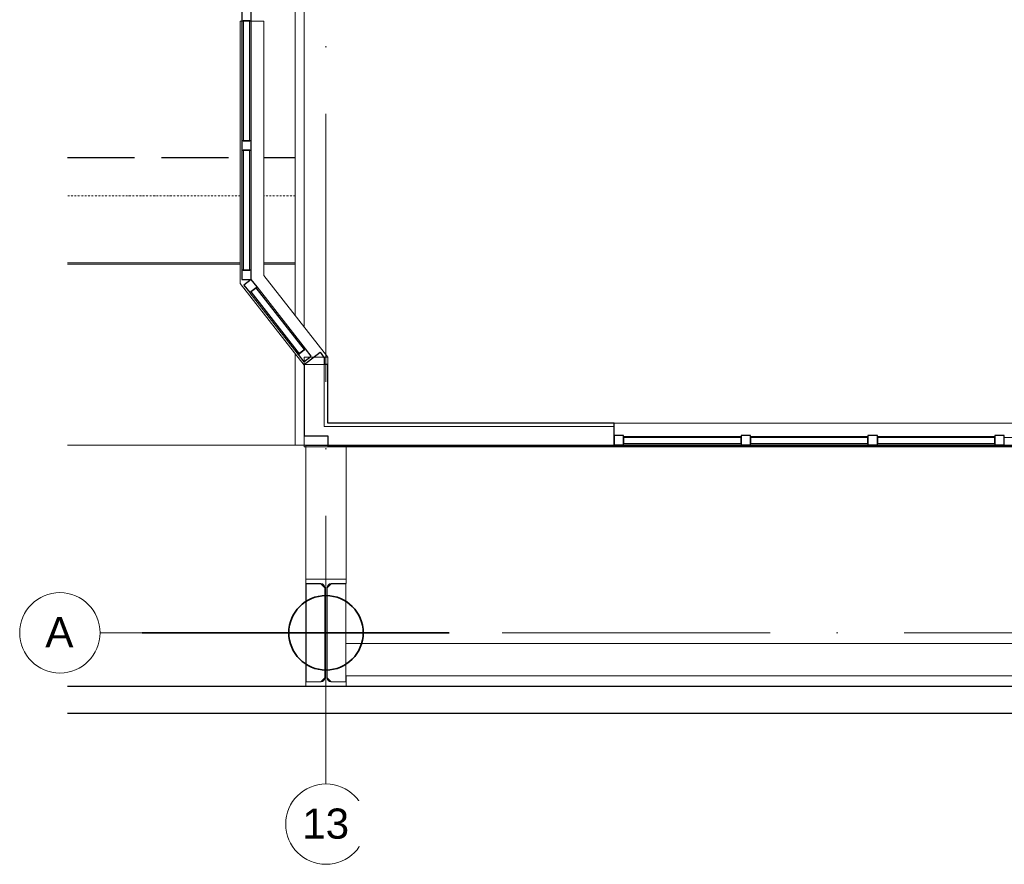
# Model space of a CAD drawing. Header units: millimetres. Extents: x -34728 to 839610, y -480656 to 464976.
# Tile 45 of 69: x 236165 to 243512, y 8595 to 14897. Entities that reach past the tile are written whole.
import ezdxf

# ---------------------------------------------------------------- set-up
doc = ezdxf.new("R2010")
doc.units = ezdxf.units.MM
for name, pattern in [('IMPORT-A_CARA_07', [700, 500, -200]), ('IMPORT-KANVPOVO', [2000, 700, -650, 0, -650]), ('ČERCHOVANÁ', [25.4, 12.7, -6.35, 0, -6.35]), ('Čerchovaná 20mm', [3000, 2000, -500, 0, -500])]:
    doc.linetypes.add(name, pattern=pattern)
doc.layers.get('0').update_dxf_attribs({"color": 9})
doc.layers.get('Defpoints').update_dxf_attribs({"color": 140})
for name, color, linetype, lineweight in [('11542_003_OK-HALA_TaO-1_ET_R01_AciS_2025-04-14_sloupy_dwg', 9, 'Continuous', 9), ('_KANAL TRASA 1', 10, 'IMPORT-KANVPOVO', 70), ('CA_OPLASTE18', 8, 'Continuous', 13), ('CA_OSY', 9, 'ČERCHOVANÁ', 9), ('CA_PODLAHA25', 9, 'Continuous', 13), ('CA_POHHRA25', 9, 'Continuous', 13), ('CA_REZY', 9, 'Continuous', 25), ('CA_TEXT35', 9, 'Continuous', 9), ('HIDROIDEA_NAHON_ZAKLADY_dwg', 8, 'Continuous', 9), ('SS_HALA_TaO-KCE_VELINU-PODLAH_NOSNIK', 9, 'Continuous', 9), ('SS_HALA_TaO-KCE_VELINU-PRUVLAK', 9, 'Continuous', 9), ('SS_HALA_TaO-LAVKA__8_000m-PLECH', 9, 'Continuous', 9), ('SS_HALA_TaO-SLOUP', 9, 'Continuous', 9)]:
    doc.layers.add(name, color=color, linetype=linetype, lineweight=lineweight)
doc.styles.add('Arial_1', font='arial.ttf', dxfattribs={"height": 450})

# ---------------------------------------------------------------- blocks, each defined once
blk = doc.blocks.new('HIDROIDEA_NAHON_ZAKLADY_dwg-2120815-PŮDORYS _8_000 _ vestavek V7')
at = {"layer": '_KANAL TRASA 1', "color": 8, "linetype": 'IMPORT-A_CARA_07', "lineweight": 25}
for p, q in [((158815.7, 3440.4), (160116.9, 3440.4)), ((160279.4, 3440.4), (160514.1, 3440.4))]:
    blk.add_line(p, q, dxfattribs=at)
blk = doc.blocks.new('Systémový panel - Panel prosklený_ 50mm-2431464-PŮDORYS _8_000 _ vestavek V7')
at = {"layer": 'CA_OPLASTE18', "lineweight": 25}
for p, q in [((447.5, 60), (-447.5, 60)), ((-447.5, 60), (-447.5, 10)), ((-447.5, 10), (447.5, 10)), ((447.5, 10), (447.5, 60))]:
    blk.add_line(p, q, dxfattribs=at)
blk = doc.blocks.new('Obdélníková příčel - 70_70mm-2431463-PŮDORYS _8_000 _ vestavek V7')
at = {"layer": 'CA_POHHRA25'}
for p, q in [((161142.8, 11351.2), (161142.8, 10456.2)), ((161212.8, 10456.2), (161212.8, 11351.2))]:
    blk.add_line(p, q, dxfattribs=at)
blk = doc.blocks.new('Obdélníková příčel - 70_70mm-2417866-PŮDORYS _8_000 _ vestavek V7')
at = {"layer": 'CA_POHHRA25', "lineweight": 25}
for p, q in [((-70, 0), (0, 0)), ((-70, -70), (-70, 0)), ((0, 0), (0, -70)), ((0, -70), (-70, -70))]:
    blk.add_line(p, q, dxfattribs=at)
blk = doc.blocks.new('Obdélníková příčel - 70_70mm-2417867-PŮDORYS _8_000 _ vestavek V7')
at = {"layer": 'CA_POHHRA25', "lineweight": 25}
for p, q in [((-70, 0), (-70, -70)), ((0, 0), (-70, 0)), ((0, -70), (0, 0)), ((-70, -70), (0, -70))]:
    blk.add_line(p, q, dxfattribs=at)
blk = doc.blocks.new('Obdélníková příčel - 70_70mm-2417864-PŮDORYS _8_000 _ vestavek V7')
at = {"layer": 'CA_POHHRA25', "lineweight": 25}
for p, q in [((-35, 0), (35, 0)), ((-35, -70), (-35, 0)), ((35, 0), (35, -70)), ((35, -70), (-35, -70))]:
    blk.add_line(p, q, dxfattribs=at)
blk = doc.blocks.new('Systémový panel - Panel prosklený_ 50mm-2531089-PŮDORYS _8_000 _ vestavek V7')
at = {"layer": 'CA_OPLASTE18', "lineweight": 25}
for p, q in [((292.9, 60), (-292.9, 60)), ((-292.9, 60), (-292.9, 10)), ((-292.9, 10), (292.9, 10)), ((292.9, 10), (292.9, 60))]:
    blk.add_line(p, q, dxfattribs=at)
blk = doc.blocks.new('Obdélníková příčel - 70_70mm-2531087-PŮDORYS _8_000 _ vestavek V7')
at = {"layer": 'CA_POHHRA25'}
for p, q in [((161200.7, 10287.9), (161561.4, 9826.3)), ((161616.6, 9869.4), (161255.9, 10331))]:
    blk.add_line(p, q, dxfattribs=at)
blk = doc.blocks.new('Obdélníková příčel - 70_70mm-2431587-PŮDORYS _8_000 _ vestavek V7')
at = {"layer": 'CA_POHHRA25', "lineweight": 25}
for p, q in [((-70, 0), (0, 0)), ((-70, -70), (-70, 0)), ((0, 0), (0, -70)), ((0, -70), (-70, -70))]:
    blk.add_line(p, q, dxfattribs=at)
blk = doc.blocks.new('Obdélníková příčel - 70_70mm-2431588-PŮDORYS _8_000 _ vestavek V7')
at = {"layer": 'CA_POHHRA25', "lineweight": 25}
for p, q in [((-70, 0), (-70, -70)), ((0, 0), (-70, 0)), ((0, -70), (0, 0)), ((-70, -70), (0, -70))]:
    blk.add_line(p, q, dxfattribs=at)
blk = doc.blocks.new('Systémový panel - Panel prosklený_ 50mm-2432619-PŮDORYS _8_000 _ vestavek V7')
at = {"layer": 'CA_OPLASTE18', "lineweight": 25}
for p, q in [((438.6, -10), (-438.6, -10)), ((-438.6, -10), (-438.6, -60)), ((-438.6, -60), (438.6, -60)), ((438.6, -60), (438.6, -10))]:
    blk.add_line(p, q, dxfattribs=at)
blk = doc.blocks.new('Obdélníková příčel - 70_70mm-2432617-PŮDORYS _8_000 _ vestavek V7')
at = {"layer": 'CA_POHHRA25'}
for p, q in [((163989.9, 9207.4), (164867, 9207.4)), ((164867, 9137.4), (163989.9, 9137.4))]:
    blk.add_line(p, q, dxfattribs=at)
blk = doc.blocks.new('Obdélníková příčel - 70_70mm-2423728-PŮDORYS _8_000 _ vestavek V7')
at = {"layer": 'CA_POHHRA25', "lineweight": 25}
for p, q in [((0, 70), (-70, 70)), ((-70, 70), (-70, 0)), ((0, 0), (0, 70)), ((-70, 0), (0, 0))]:
    blk.add_line(p, q, dxfattribs=at)
blk = doc.blocks.new('Obdélníková příčel - 70_70mm-2432564-PŮDORYS _8_000 _ vestavek V7')
at = {"layer": 'CA_POHHRA25', "lineweight": 25}
for p, q in [((-35, 0), (-35, 70)), ((-35, 70), (35, 70)), ((35, 0), (-35, 0)), ((35, 70), (35, 0))]:
    blk.add_line(p, q, dxfattribs=at)
blk = doc.blocks.new('Osnova - Bublina osnovy 12mm-4850-PŮDORYS _8_000 _ vestavek V7')
at = {"layer": 'CA_TEXT35'}
blk.add_circle((0, 0), 6, dxfattribs=at)
blk = doc.blocks.new('A$Ceaa222a8')
at = {"layer": '11542_003_OK-HALA_TaO-1_ET_R01_AciS_2025-04-14_sloupy_dwg'}
for p, q in [((150, 400.1), (-150, 400.1)), ((-150, 400.1), (-150, 367.1)), ((150, 367.1), (150, 400.1)), ((-150, 367.1), (-38.8, 367.1)), ((-8.8, 337.1), (-8.8, -336.9)), ((8.7, -336.9), (8.7, 337.1)), ((38.7, 367.1), (150, 367.1)), ((-38.8, -366.9), (-150, -366.9)), ((-150, -366.9), (-150, -399.9)), ((150, -366.9), (38.7, -366.9)), ((150, -399.9), (150, -366.9)), ((-150, -399.9), (150, -399.9))]:
    blk.add_line(p, q, dxfattribs=at)
for centre, start, end in [((-38.8, 337.1), 0, 90), ((38.7, 337.1), 90, 180), ((-38.8, -336.9), 270, 0), ((38.7, -336.9), 180, 270)]:
    blk.add_arc(centre, 30, start, end, dxfattribs=at)
at = {"layer": 'CA_OSY', "linetype": 'Čerchovaná 20mm'}
for p, q in [((0, -1127.4), (0, 22804.4)), ((-1685.5, 0), (14358.6, 0))]:
    blk.add_line(p, q, dxfattribs=at)
at = {"layer": 'CA_OSY'}
for p, q in [((-639.8, 3260), (-1929, 3260)), ((-230, 3260), (-464.8, 3260))]:
    blk.add_line(p, q, dxfattribs=at)
at = {"layer": 'CA_PODLAHA25'}
for p, q in [((-162.5, 4992.3), (-162.5, 2280.3)), ((-639.8, 2750), (-1929, 2750)), ((-230, 2750), (-464.8, 2750)), ((-162.5, 1468.8), (-162.5, 1387.5)), ((-162.5, 1387.5), (12150, 1387.5)), ((-150, -190), (-148.8, -190))]:
    blk.add_line(p, q, dxfattribs=at)
at = {"layer": 'CA_PODLAHA25', "color": 254}
for p, q in [((-1929, 2760), (-639.8, 2760)), ((-464.8, 2760), (-230, 2760))]:
    blk.add_line(p, q, dxfattribs=at)
at = {"layer": 'CA_POHHRA25'}
for p, q in [((-230, 2366.7), (-230, 4905.9)), ((-639.8, 2606.9), (-639.8, 4564.1)), ((-639.8, 4564.1), (-627.3, 4564.1)), ((-557.3, 4564.1), (-464.8, 4564.1)), ((-464.8, 4564.1), (-464.8, 2667.2)), ((-464.8, 2667.2), (12.5, 2056.3)), ((-162.5, 1996.1), (-639.8, 2606.9)), ((-230, 1400.1), (-230, 2082.5)), ((-162.5, 2001.4), (-162.5, 2056.3)), ((12.5, 2056.3), (-162.5, 2056.3)), ((-12.5, 2001.4), (-162.5, 2001.4)), ((-12.5, 2001.4), (-12.5, 1540)), ((12.5, 2056.3), (12.5, 2001.4)), ((2149.8, 1565), (8849.8, 1565)), ((-12.5, 1540), (2149.8, 1540)), ((8849.8, 1390), (2149.8, 1390)), ((150, -366.9), (150, -319.9))]:
    blk.add_line(p, q, dxfattribs=at)
at = {"layer": 'CA_REZY'}
for p, q in [((-162.5, 2001.4), (-44.3, 2093.7)), ((-44.3, 2093.7), (-12.5, 2053)), ((-162.5, 2001.4), (-162.5, 1468.8)), ((-12.5, 2053), (-12.5, 2001.4)), ((12.5, 2001.4), (-12.5, 2001.4)), ((12.5, 1565), (12.5, 2001.4)), ((2149.8, 1565), (12.5, 1565)), ((2149.8, 1390), (2149.8, 1565)), ((-162.5, 1468.8), (12.5, 1468.8)), ((-151, 1400.2), (12329, 1400.2)), ((12.5, 1468.8), (12.5, 1390)), ((12.5, 1390), (2149.8, 1390)), ((13840.1, -400), (-1929, -400)), ((-1929, -600), (13840.1, -600))]:
    blk.add_line(p, q, dxfattribs=at)
at = {"layer": 'SS_HALA_TaO-KCE_VELINU-PODLAH_NOSNIK'}
for p, q in [((5850, -79.9), (148.7, -79.9)), ((5850, -319.9), (148.7, -319.9))]:
    blk.add_line(p, q, dxfattribs=at)
at = {"layer": 'SS_HALA_TaO-KCE_VELINU-PRUVLAK'}
blk.add_line((150, 1387.5), (150, 400.1), dxfattribs=at)
at = {"layer": 'SS_HALA_TaO-LAVKA__8_000m-PLECH'}
for p, q in [((-1929, 1400.1), (-150, 1400.1)), ((-150, 1400.1), (-150, 400.1)), ((-150, 367.1), (-150, -366.9)), ((-150, -399.9), (-1929, -399.9))]:
    blk.add_line(p, q, dxfattribs=at)
at = {"layer": 'SS_HALA_TaO-SLOUP'}
for p, q in [((-148.8, 366.1), (-38.8, 366.1)), ((-148.8, -365.9), (-148.8, 366.1)), ((-38.8, 366.1), (-8.8, 336.1)), ((8.7, 336.1), (38.7, 366.1)), ((38.7, 366.1), (148.7, 366.1)), ((148.7, 366.1), (148.7, -365.9)), ((-38.8, -365.9), (-148.8, -365.9)), ((-8.8, -335.9), (-38.8, -365.9)), ((38.7, -365.9), (8.7, -335.9)), ((148.7, -365.9), (38.7, -365.9))]:
    blk.add_line(p, q, dxfattribs=at)
at = {"layer": 'CA_OPLASTE18'}
for name, p, rotation in [('Systémový panel - Panel prosklený_ 50mm-2431464-PŮDORYS _8_000 _ vestavek V7', (-557.3, 4118.8), 90), ('Systémový panel - Panel prosklený_ 50mm-2431464-PŮDORYS _8_000 _ vestavek V7', (-557.3, 3153.8), 90), ('Systémový panel - Panel prosklený_ 50mm-2531089-PŮDORYS _8_000 _ vestavek V7', (-333.8, 2350.3), 128.0000000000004)]:
    blk.add_blockref(name, p, dxfattribs=dict(at, rotation=rotation))
for p in [(2658.4, 1472.5), (3605.6, 1472.5), (4552.7, 1472.5)]:
    blk.add_blockref('Systémový panel - Panel prosklený_ 50mm-2432619-PŮDORYS _8_000 _ vestavek V7', p, dxfattribs=at)
at = {"layer": 'CA_POHHRA25', "extrusion": (0, 0, -1)}
for name, p, rotation in [('Obdélníková příčel - 70_70mm-2417866-PŮDORYS _8_000 _ vestavek V7', (557.3, 4636.3), 90), ('Obdélníková příčel - 70_70mm-2417864-PŮDORYS _8_000 _ vestavek V7', (557.3, 3636.3), 90), ('Obdélníková příčel - 70_70mm-2431587-PŮDORYS _8_000 _ vestavek V7', (557.3, 2636.3), 51.99999999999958), ('Obdélníková příčel - 70_70mm-2432564-PŮDORYS _8_000 _ vestavek V7', (-3132, 1472.5), 180), ('Obdélníková příčel - 70_70mm-2432564-PŮDORYS _8_000 _ vestavek V7', (-4079.1, 1472.5), 180), ('Obdélníková příčel - 70_70mm-2432564-PŮDORYS _8_000 _ vestavek V7', (-5026.3, 1472.5), 180)]:
    blk.add_blockref(name, p, dxfattribs=dict(at, rotation=rotation))
at = {"layer": 'CA_POHHRA25'}
for name, p in [('Obdélníková příčel - 70_70mm-2431463-PŮDORYS _8_000 _ vestavek V7', (-161770, -6784.9)), ('Obdélníková příčel - 70_70mm-2431463-PŮDORYS _8_000 _ vestavek V7', (-161770, -7749.9)), ('Obdélníková příčel - 70_70mm-2531087-PŮDORYS _8_000 _ vestavek V7', (-161770, -7749.9)), ('Obdélníková příčel - 70_70mm-2432617-PŮDORYS _8_000 _ vestavek V7', (-161770, -7749.9)), ('Obdélníková příčel - 70_70mm-2432617-PŮDORYS _8_000 _ vestavek V7', (-160822.9, -7749.9)), ('Obdélníková příčel - 70_70mm-2432617-PŮDORYS _8_000 _ vestavek V7', (-159875.8, -7749.9)), ('Obdélníková příčel - 70_70mm-2432617-PŮDORYS _8_000 _ vestavek V7', (-158928.6, -7749.9))]:
    blk.add_blockref(name, p, dxfattribs=at)
for name, p, rotation in [('Obdélníková příčel - 70_70mm-2417867-PŮDORYS _8_000 _ vestavek V7', (-557.3, 2636.3), 270), ('Obdélníková příčel - 70_70mm-2431588-PŮDORYS _8_000 _ vestavek V7', (-110.4, 2064.3), 308.0000000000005), ('Obdélníková příčel - 70_70mm-2423728-PŮDORYS _8_000 _ vestavek V7', (2149.8, 1472.5), 180)]:
    blk.add_blockref(name, p, dxfattribs=dict(at, rotation=rotation))
at = {"layer": 'CA_TEXT35', "xscale": 49.99999999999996, "yscale": 49.99999999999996, "zscale": 49.99999999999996, "rotation": 270}
blk.add_blockref('Osnova - Bublina osnovy 12mm-4850-PŮDORYS _8_000 _ vestavek V7', (-1985.5, 0), dxfattribs=at)
at = {"layer": 'CA_TEXT35', "xscale": 49.99999999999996, "yscale": 49.99999999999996, "zscale": 49.99999999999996}
blk.add_blockref('Osnova - Bublina osnovy 12mm-4850-PŮDORYS _8_000 _ vestavek V7', (0, -1427.4), dxfattribs=at)
at = {"layer": 'HIDROIDEA_NAHON_ZAKLADY_dwg', "color": 50}
blk.add_blockref('HIDROIDEA_NAHON_ZAKLADY_dwg-2120815-PŮDORYS _8_000 _ vestavek V7', (-160744.1, 107.3), dxfattribs=at)
blk.add_blockref('HIDROIDEA_NAHON_ZAKLADY_dwg-2120815-PŮDORYS _8_000 _ vestavek V7', (-160744.1, 107.3), dxfattribs=at)
at = {"layer": 'CA_TEXT35', "char_height": 225, "attachment_point": 1, "style": 'Arial_1', "bg_fill": 3, "box_fill_scale": 1.25, "bg_fill_color": 256, "bg_fill_true_color": 13158600, "bg_fill_transparency": 0}
for s, insert, width in [('\\fArial|b0|i0|c238|p34|;A', (-2094.3, 117.6), 256.54), ('13', (-177.1, -1311.1), 424.894)]:
    blk.add_mtext(s, dxfattribs=dict(at, insert=insert, width=width))

msp = doc.modelspace()

# ---------------------------------------------------------------- linework, layer by layer
at = {"layer": 'Defpoints', "lineweight": 35}
msp.add_line((237077.93, 10322.02), (239369.74, 10322.02), dxfattribs=at)
msp.add_circle((238450.47, 10322.02), 277.59, dxfattribs=at)

# ---------------------------------------------------------------- next in the draw order: block references
at = {"color": 220, "lineweight": 35}
msp.add_blockref('A$Ceaa222a8', (238450.47, 10322.02), dxfattribs=at)

doc.saveas('drawing.dxf')
